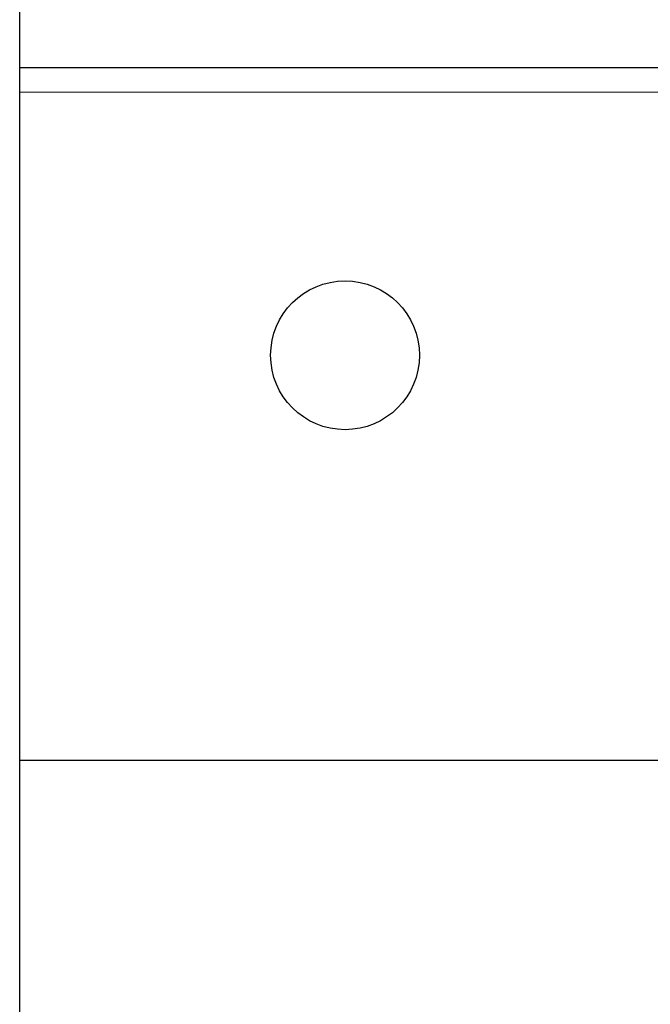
# Model space of a CAD drawing. Header units: millimetres. Extents: x 5 to 418, y 2 to 292.
# Tile 66 of 74: x 334 to 349, y 120 to 143. Entities that reach past the tile are written whole.
import ezdxf

# ---------------------------------------------------------------- set-up
doc = ezdxf.new("R2010")
doc.units = ezdxf.units.MM

msp = doc.modelspace()

# ---------------------------------------------------------------- linework, layer by layer
at = {"color": 7, "linetype": 'Continuous', "lineweight": 25}
for p, q in [((333.6366, 105.2532), (333.6366, 249.4199)), ((370.9699, 142.1049), (333.6366, 142.1049)), ((333.6366, 125.4382), (370.9699, 125.4382))]:
    msp.add_line(p, q, dxfattribs=at)
at = {"color": 7, "linetype": 'Continuous', "lineweight": 18}
msp.add_line((333.6366, 141.5216), (370.9699, 141.5216), dxfattribs=at)
at = {"color": 7, "linetype": 'Continuous', "lineweight": 25}
msp.add_circle((341.4699, 135.1882), 1.7917, dxfattribs=at)

doc.saveas('drawing.dxf')
